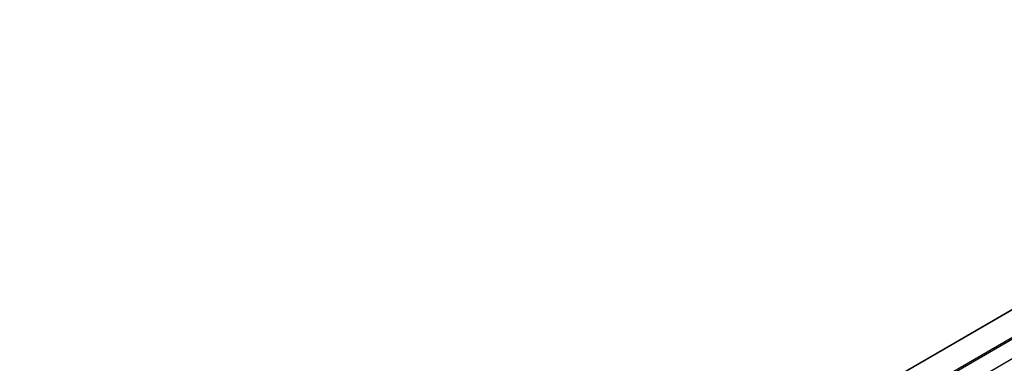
# Model space of a CAD drawing. Header units: millimetres. Extents: x -746 to 1306, y -530 to 1000.
# Tile 43 of 50: x 501 to 720, y 697 to 774. Entities that reach past the tile are written whole.
import ezdxf

# ---------------------------------------------------------------- set-up
doc = ezdxf.new("R2010")
doc.units = ezdxf.units.MM

# ---------------------------------------------------------------- blocks, each defined once
blk = doc.blocks.new('SOPORTE_SV2-T__52', base_point=(500.49, 549.1))
at = {"color": 7, "linetype": 'Continuous'}
for p, q in [((1225.31, 1000.04), (500.53, 580.55)), ((507.65, 578.1), (1230.4, 996.41))]:
    blk.add_line(p, q, dxfattribs=at)
at = {"color": 3, "linetype": 'Continuous'}
for p, q in [((507.45, 578.38), (1230.4, 996.8)), ((518.02, 579.72), (1221.59, 986.93)), ((823.25, 767.33), (684.64, 687.11)), ((823.15, 767.21), (684.93, 687.21))]:
    blk.add_line(p, q, dxfattribs=at)
blk = doc.blocks.new('Iso4', base_point=(566.65, 599.95))
blk.add_blockref('SOPORTE_SV2-T__52', (500.49, 549.1))

msp = doc.modelspace()

# ---------------------------------------------------------------- block references
msp.add_blockref('Iso4', (566.65, 599.95))

doc.saveas('drawing.dxf')
